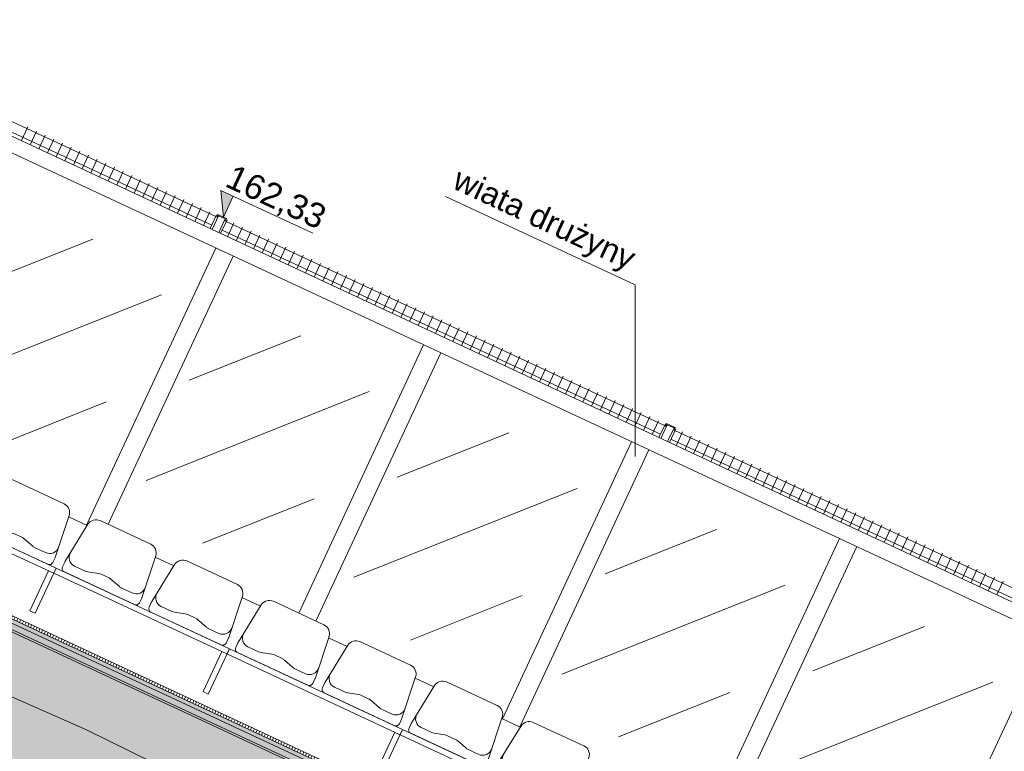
# Model space of a CAD drawing. Header units: millimetres. Extents: x 1962 to 3194, y -795 to -219.
# Tile 90 of 256: x 2291.7 to 2296.85, y -395.77 to -391.94. Entities that reach past the tile are written whole.
import ezdxf

# ---------------------------------------------------------------- set-up
doc = ezdxf.new("R2010")
doc.units = ezdxf.units.MM
doc.layers.get('0').update_dxf_attribs({"lineweight": 5})
doc.layers.get('Defpoints').update_dxf_attribs({"lineweight": 9})
for name, color, linetype, lineweight in [('A_flagi przekrojowe', 92, 'Continuous', 9), ('A_hatch przekroje', 125, 'Continuous', 9), ('A_koty wysokośc.', 53, 'Continuous', 9), ('A_obiekty trybuny', 126, 'Continuous', 9), ('A_ogrodzenie 2_4m', 45, 'Continuous', 9), ('A_przekrojowe', 42, 'Continuous', 9), ('A_widok', 142, 'Continuous', 9)]:
    doc.layers.add(name, color=color, linetype=linetype, lineweight=lineweight)
doc.styles.get("Standard").update_dxf_attribs({"font": 'arial.ttf'})

# ---------------------------------------------------------------- blocks, each defined once
blk = doc.blocks.new('zw$86DC')
at = {"layer": 'A_obiekty trybuny'}
for p, q in [((0.104, 0.7225), (0.396, 0.7225)), ((0.604, 0.7225), (0.896, 0.7225)), ((0.0281, 0.4529), (0.0543, 0.6783)), ((0.4719, 0.4529), (0.4457, 0.6783)), ((0.5281, 0.4529), (0.5543, 0.6783)), ((0.9719, 0.4529), (0.9457, 0.6783)), ((0.2131, 0.468), (0.1589, 0.452)), ((0.2728, 0.47), (0.2272, 0.47)), ((0.3411, 0.452), (0.2869, 0.468)), ((0.7131, 0.468), (0.6589, 0.452)), ((0.7728, 0.47), (0.7272, 0.47)), ((0.8411, 0.452), (0.7869, 0.468)), ((0.0278, 0.42), (0.0278, 0.4471)), ((0.1448, 0.45), (0.0839, 0.45)), ((0.4161, 0.45), (0.3552, 0.45)), ((0.4722, 0.42), (0.4722, 0.4471)), ((0.5278, 0.42), (0.5278, 0.4471)), ((0.6448, 0.45), (0.5839, 0.45)), ((0.9161, 0.45), (0.8552, 0.45)), ((0.9722, 0.42), (0.9722, 0.4471)), ((0, 0.4), (0, 0.37)), ((0, 0.4), (1, 0.4)), ((0, 0.37), (1, 0.37)), ((0.4522, 0.4), (0.0478, 0.4)), ((0.5478, 0.4), (0.9522, 0.4)), ((0.9522, 0.4), (0.5478, 0.4)), ((0.97, 0.37), (0.97, 0.1389)), ((1, 0.4), (1, 0.1389)), ((0.97, 0.1389), (1, 0.1389))]:
    blk.add_line(p, q, dxfattribs=at)
for centre, radius, start, end in [((0.104, 0.6725), 0.05, 90, 173.3757), ((0.396, 0.6725), 0.05, 6.6243, 90), ((0.604, 0.6725), 0.05, 90, 173.3757), ((0.896, 0.6725), 0.05, 6.6243, 90), ((0.0839, 0.5), 0.05, 173.3757, 270), ((0.2272, 0.42), 0.05, 90, 106.3802), ((0.2728, 0.42), 0.05, 73.6198, 90), ((0.4161, 0.5), 0.05, 270, 6.6243), ((0.5839, 0.5), 0.05, 173.3757, 270), ((0.7272, 0.42), 0.05, 90, 106.3802), ((0.7728, 0.42), 0.05, 73.6198, 90), ((0.9161, 0.5), 0.05, 270, 6.6243), ((0.0778, 0.4471), 0.05, 173.3757, 180), ((0.0478, 0.42), 0.02, 180, 270), ((0.1448, 0.5), 0.05, 270, 286.3802), ((0.3552, 0.5), 0.05, 253.6198, 270), ((0.4522, 0.42), 0.02, 270, 360), ((0.4222, 0.4471), 0.05, 0, 6.6243), ((0.5778, 0.4471), 0.05, 173.3757, 180), ((0.5478, 0.42), 0.02, 180, 270), ((0.6448, 0.5), 0.05, 270, 286.3802), ((0.8552, 0.5), 0.05, 253.6198, 270), ((0.9522, 0.42), 0.02, 270, 360), ((0.9222, 0.4471), 0.05, 0, 6.6243)]:
    blk.add_arc(centre, radius, start, end, dxfattribs=at)
at = {"layer": 'Defpoints'}
blk.add_line((1, 0), (0, 0), dxfattribs=at)
blk = doc.blocks.new('zw$CA91')
at = {"layer": 'A_koty wysokośc.'}
h = blk.add_hatch(color=256, dxfattribs=at)
h.dxf.hatch_style = 1
h.paths.add_polyline_path([(-0.448, 0.753), (0, 0), (0, 0.753)])
blk.add_lwpolyline([(2.874, 0.753), (-0.448, 0.753), (0, 0), (0, 0.753)], dxfattribs=at)
blk = doc.blocks.new('zw$607D')
at = {"layer": 'A_hatch przekroje'}
h = blk.add_hatch(dxfattribs=at)
h.set_pattern_fill('LINE', color=256, scale=0.005, angle=114.9782, style=2)
h.set_pattern_definition([(90, (-163.449078, -3.115186), (-0.015875, -1e-15), [])])
h.paths.add_polyline_path([(-24.2693, 0.34), (-24.2692, 0.355), (-54.7694, 0.416), (-95.1692, 0.416), (-125.6693, 0.355), (-125.6693, 0.34), (-95.1693, 0.401), (-54.7693, 0.401)])
h = blk.add_hatch(color=251, dxfattribs=at)
h.dxf.hatch_style = 2
h.paths.add_polyline_path([(-24.2693, 0.34), (-24.2693, 0.32), (-54.7694, 0.381), (-95.1692, 0.381), (-125.6693, 0.32), (-125.6693, 0.34), (-95.1693, 0.401), (-54.7693, 0.401)])
h = blk.add_hatch(dxfattribs=at)
h.set_pattern_fill('CONC', color=256, scale=0.005, angle=324.9782, style=2)
h.set_pattern_definition([(300, (-163.31836, -3.17903), (0.10998523, 0.0635), [0, -0.127]), (300, (-163.35622, -3.20236), (0.10998523, 0.0635), [0, -0.127]), (300, (-163.29493, -3.17137), (0.10998523, 0.0635), [0, -0.127]), (278.1986, (-163.36204, -3.13386), (0.080514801, -0.393455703), [0.01367828, -0.67023767]), (156.8699, (-163.36009, -3.147398), (0.410470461, -0.202955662), [0.00635, -0.62865]), (70.6013, (-163.36593, -3.144904), (-0.342411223, -0.9309261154), [0.01170876, -1.15917332]), (146.5651, (-163.400083, -3.11623), (-0.173485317, 0.04648505), [0.00283985, -0.28114079]), (266.3099, (-163.402453, -3.114664), (0.017014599, -0.283470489), [0.00457911, -0.45332599]), (48.4349, (-163.402748, -3.119233), (0.156470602, 0.236985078), [0.00401612, -0.39759318]), (165, (-163.37044, -3.19297), (-0.10998526, -0.06350002), [0.0053881, -0.17421695]), (300, (-163.37565, -3.19157), (0.17348523, -0.04648523), [0.00762, -0.11938]), (75, (-163.37184, -3.19817), (-0.06350002, 0.10998526), [0.0053881, -0.17421695]), (191.5651, (-163.30767, -3.13913), (0.283470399, 0.017014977), [0.00401612, -0.39759318]), (300, (-163.3116, -3.13994), (0.17348523, -0.04648523), [0.00635, -0.12065]), (83.1301, (-163.30843, -3.145435), (0.0294704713, 0.4569556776), [0.00635, -0.62865]), (153.6901, (-163.340226, -3.080204), (0.236985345, -0.156470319), [0.00457911, -0.45332599]), (281.5651, (-163.34433, -3.078174), (-0.017014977, 0.283470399), [0.00803224, -0.39357706]), (66.8699, (-163.34272, -3.086043), (-0.202955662, -0.410470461), [0.00635, -0.62865]), (300, (-163.32621, -3.11464), (0.10998523, 0.0635), [0, -0.127]), (300, (-163.37195, -3.10145), (0.10998523, 0.0635), [0, -0.127]), (300, (-163.39487, -3.15574), (0.10998523, 0.0635), [0, -0.127]), (300, (-163.34363, -3.16576), (0.10998523, 0.0635), [0, -0.127]), (300, (-163.34334, -3.12306), (0.10998523, 0.0635), [0, -0.127]), (300, (-163.35401, -3.09696), (0.10998523, 0.0635), [0, -0.127]), (300, (-163.3549, -3.11067), (0.10998523, 0.0635), [0, -0.127]), (300, (-163.38383, -3.12151), (0.10998523, 0.0635), [0, -0.127]), (300, (-163.39467, -3.09258), (0.10998523, 0.0635), [0, -0.127]), (300, (-163.36874, -3.07907), (0.10998523, 0.0635), [0, -0.127]), (300, (-163.34645, -3.0618), (0.10998523, 0.0635), [0, -0.127]), (300, (-163.32237, -3.09336), (0.10998523, 0.0635), [0, -0.127]), (300, (-163.304, -3.11501), (0.10998523, 0.0635), [0, -0.127]), (300, (-163.28617, -3.15605), (0.10998523, 0.0635), [0, -0.127]), (300, (-163.33551, -3.14934), (0.10998523, 0.0635), [0, -0.127]), (300, (-163.32206, -3.12691), (0.10998523, 0.0635), [0, -0.127]), (300, (-163.36977, -3.16619), (0.10998523, 0.0635), [0, -0.127]), (300, (-163.39432, -3.13637), (0.10998523, 0.0635), [0, -0.127]), (300, (-163.39947, -3.18333), (0.10998523, 0.0635), [0, -0.127]), (300, (-163.41383, -3.14323), (0.10998523, 0.0635), [0, -0.127]), (300, (-163.43744, -3.10994), (0.10998523, 0.0635), [0, -0.127]), (300, (-163.43532, -3.12631), (0.10998523, 0.0635), [0, -0.127]), (300, (-163.41929, -3.11852), (0.10998523, 0.0635), [0, -0.127]), (300, (-163.39434, -3.20237), (0.10998523, 0.0635), [0, -0.127]), (300, (-163.34163, -3.18953), (0.10998523, 0.0635), [0, -0.127]), (300, (-163.31181, -3.16498), (0.10998523, 0.0635), [0, -0.127]), (300, (-163.42021, -3.16011), (0.10998523, 0.0635), [0, -0.127])])
h.paths.add_polyline_path([(-24.2693, 0.29), (-24.2693, 0.32), (-54.7694, 0.381), (-95.1692, 0.381), (-125.6693, 0.32), (-125.6692, 0.29), (-95.1693, 0.351), (-54.7693, 0.351)])
h = blk.add_hatch(dxfattribs=at)
h.set_pattern_fill('EARTH2', color=256, scale=0.03, angle=69.9782, style=2)
h.set_pattern_definition([(225, (-78.4693, 4.5083), (1e-16, -1.077631), [0.3429, -0.4191]), (225, (-78.2268, 4.2658), (1e-16, -1.077631), [0.3429, -0.4191]), (225, (-78.2861, 4.3251), (1e-16, -1.077631), [0.35052, -0.41148]), (225, (-78.34535, 4.3843), (1e-16, -1.077631), [0.35052, -0.41148]), (225, (-78.4046, 4.4436), (1e-16, -1.077631), [0.35052, -0.41148]), (225, (-78.4046, 4.9824), (1e-16, -1.077631), [0.3429, -0.4191]), (225, (-78.34535, 4.92315), (1e-16, -1.077631), [0.3429, -0.4191]), (225, (-78.2861, 4.8639), (1e-16, -1.077631), [0.3429, -0.4191]), (225, (-78.2268, 4.8046), (1e-16, -1.077631), [0.3429, -0.4191]), (225, (-78.4693, 5.0471), (1e-16, -1.077631), [0.3429, -0.4191]), (315, (-78.98654, 4.5298), (1.077631, 0), [0.3429, -0.4191]), (315, (-78.7387, 4.7777), (1.077631, 0), [0.3429, -0.4191]), (315, (-78.80334, 4.713), (1.077631, 0), [0.3429, -0.4191]), (315, (-78.8626, 4.65374), (1.077631, 0), [0.3429, -0.4191]), (315, (-78.9219, 4.5945), (1.077631, 0), [0.3429, -0.4191]), (315, (-78.3831, 4.5945), (1.077631, 0), [0.35052, -0.41148]), (315, (-78.3238, 4.65374), (1.077631, 0), [0.35052, -0.41148]), (315, (-78.2645, 4.713), (1.077631, 0), [0.35052, -0.41148]), (315, (-78.1999, 4.7777), (1.077631, 0), [0.3429, -0.4191]), (315, (-78.4423, 4.5352), (1.077631, 0), [0.3429, -0.4191])])
h.paths.add_polyline_path([(-131.3806, -0.9503), (-128.5486, -0.9503), (-128.1695, -0.6713), (-127.4013, -0.6606), (-127.1193, -0.9285), (-126.3193, -0.9285), (-125.7914, -0.54), (-24.0282, -0.54), (-23.6193, -0.9285), (-22.8193, -0.9285), (-22.4739, -0.6743), (-5.3893, -1.0103), (-4.8842, -0.5), (-0.6149, -0.5), (-0.12, 0), (-5.9893, 0), (-5.9893, 0.02), (-6.0693, 0.02), (-6.0693, -0.03), (-6.2693, -0.03), (-6.2693, -0.11), (-6.0693, -0.11), (-6.0693, -0.16), (-6.0693, -0.28), (-6.0978, -0.2995), (-6.1093, -0.36), (-5.8893, -0.36), (-5.8893, -0.5003), (-6.2585, -0.5003), (-24.3693, -0.1369), (-24.3693, -0.04), (-24.1093, -0.04), (-24.1093, 0.09), (-24.2093, 0.24), (-24.2093, 0.34), (-24.2693, 0.34), (-24.2693, 0.24), (-24.3693, 0.09), (-24.3693, 0.0473), (-26.8255, -0.004), (-26.8255, -0.264), (-27.0855, -0.264), (-27.0855, -0.004), (-30.3119, 0.0634), (-33.5384, -0.004), (-33.5384, -0.264), (-33.7984, -0.264), (-33.7984, -0.004), (-35.9184, 0.0403), (-38.0384, -0.004), (-38.0384, -0.264), (-38.2984, -0.264), (-38.2984, -0.004), (-40.4184, 0.0403), (-42.5384, -0.004), (-42.5384, -0.264), (-42.7984, -0.264), (-42.7984, -0.004), (-44.9184, 0.0403), (-47.0384, -0.004), (-47.0384, -0.264), (-47.2984, -0.264), (-47.2984, -0.004), (-49.4184, 0.0403), (-51.5384, -0.004), (-51.5384, -0.264), (-51.7984, -0.264), (-51.7984, -0.004), (-53.9184, 0.0403), (-56.0384, -0.004), (-56.0384, -0.264), (-56.2984, -0.264), (-56.2984, -0.004), (-58.4184, 0.0403), (-60.5384, -0.004), (-60.5384, -0.264), (-60.7984, -0.264), (-60.7984, -0.004), (-62.9184, 0.0403), (-65.0384, -0.004), (-65.0384, -0.264), (-65.2984, -0.264), (-65.2984, -0.004), (-67.4184, 0.0403), (-69.5384, -0.004), (-69.5384, -0.264), (-69.7984, -0.264), (-69.7984, -0.004), (-71.9184, 0.0403), (-74.0384, -0.004), (-74.0384, -0.264), (-74.2984, -0.264), (-74.2984, -0.004), (-76.4184, 0.0403), (-78.5384, -0.004), (-78.5384, -0.264), (-78.7984, -0.264), (-78.7984, -0.004), (-80.9184, 0.0403), (-83.0384, -0.004), (-83.0384, -0.264), (-83.2984, -0.264), (-83.2984, -0.004), (-85.4184, 0.0403), (-87.5384, -0.004), (-87.5384, -0.264), (-87.7984, -0.264), (-87.7984, -0.004), (-89.9184, 0.0403), (-92.0384, -0.004), (-92.0384, -0.264), (-92.2984, -0.264), (-92.2984, -0.004), (-94.4184, 0.0403), (-96.5384, -0.004), (-96.5384, -0.264), (-96.7984, -0.264), (-96.7984, -0.004), (-98.9184, 0.0403), (-101.0384, -0.004), (-101.0384, -0.264), (-101.2984, -0.264), (-101.2984, -0.004), (-103.4184, 0.0403), (-105.5384, -0.004), (-105.5384, -0.264), (-105.7984, -0.264), (-105.7984, -0.004), (-107.9184, 0.0403), (-110.0384, -0.004), (-110.0384, -0.264), (-110.2984, -0.264), (-110.2984, -0.004), (-112.4184, 0.0403), (-114.5384, -0.004), (-114.5384, -0.264), (-114.7984, -0.264), (-114.7984, -0.004), (-116.9184, 0.0403), (-119.0384, -0.004), (-119.0384, -0.264), (-119.2984, -0.264), (-119.2984, -0.004), (-121.4184, 0.0403), (-123.5384, -0.004), (-123.5384, -0.264), (-123.7984, -0.264), (-123.7984, -0.004), (-125.5693, 0.033), (-125.5693, 0.09), (-125.6693, 0.24), (-125.6693, 0.34), (-125.7293, 0.34), (-125.7293, 0.24), (-125.8293, 0.09), (-125.8293, 0.0384), (-125.8293, -0.04), (-125.5693, -0.04), (-125.5693, -0.1369), (-128.1493, -0.1829), (-128.1493, -0.08), (-127.9293, -0.08), (-127.9408, -0.0195), (-127.9693, 0), (-127.9693, 0.3), (-128.0493, 0.3), (-128.0493, 0.27), (-132.6493, 0.27)])
h.paths.add_polyline_path([(-128.1493, -0.08), (-128.1093, 0.2), (-128.0493, 0.2), (-128.0493, 0), (-128.0493, -0.0195), (-127.9408, -0.0195), (-127.9293, -0.08)], flags=16)
h = blk.add_hatch(dxfattribs=at)
h.set_pattern_fill('CONCRE', color=256, scale=0.008, angle=245.0218, style=2)
h.set_pattern_definition([(220.0436, (-78.46928, 3.991), (-0.0248279, -0.28629365), [0.0254, -0.1778]), (310.0436, (-78.46928, 3.991), (0.28629365, -0.0248279), [0.0254, -0.1778]), (355.0436, (-78.48872, 3.97466), (0.15556077, 0.1307329), [0.035921, -0.2514472]), (220.0436, (-78.41518, 3.88716), (-0.0248279, -0.28629365), [0.0254, -0.1778]), (265.0436, (-78.43308, 3.88871), (0.1307329, -0.15556077), [0.0179605, -0.2694077]), (355.0436, (-78.43308, 3.88871), (0.15556077, 0.1307329), [0.0179605, -0.2694077]), (220.0436, (-78.44084, 3.79924), (-0.0248279, -0.28629365), [0.035921, -0.167279]), (265.0436, (-78.44084, 3.79924), (0.1307329, -0.15556077), [0.0254, -0.2619682]), (355.0436, (-78.46834, 3.77613), (0.15556077, 0.1307329), [0.0254, -0.2619682]), (310.0436, (-78.54354, 3.86223), (0.28629365, -0.0248279), [0.0254, -0.1778]), (265.0436, (-78.54354, 3.86223), (0.1307329, -0.15556077), [0.0179605, -0.2694077]), (355.0436, (-78.5451, 3.84434), (0.15556077, 0.1307329), [0.0179605, -0.2694077]), (220.0436, (-78.45604, 3.93577), (-0.0248279, -0.28629365), [0.0127, -0.17018]), (220.0436, (-78.54003, 3.79883), (-0.0248279, -0.28629365), [0.0127, -0.17018]), (310.0436, (-78.47507, 3.82024), (0.28629365, -0.0248279), [0.0127, -0.17018]), (355.0436, (-78.56805, 3.8914), (0.15556077, 0.1307329), [0.0179605, -0.2694077]), (355.0436, (-78.41012, 3.84165), (0.15556077, 0.1307329), [0.0179605, -0.2694077]), (265.0436, (-78.4993, 3.87868), (0.1307329, -0.15556077), [0.0179605, -0.2694077]), (310.0436, (-78.5064, 3.92662), (0.28629365, -0.0248279), [0.003175, -0.200025]), (310.0436, (-78.45855, 3.85486), (0.28629365, -0.0248279), [0.003175, -0.200025]), (310.0436, (-78.509, 3.76684), (0.28629365, -0.0248279), [0.003175, -0.200025]), (310.0436, (-78.58088, 3.84744), (0.28629365, -0.0248279), [0.003175, -0.200025])])
h.paths.add_polyline_path([(-125.6693, 0.24), (-125.6693, 0.29), (-95.1693, 0.351), (-54.7693, 0.351), (-24.2693, 0.29), (-24.2693, 0.24), (-24.3693, 0.09), (-24.3693, 0.0473), (-26.8255, -0.004), (-26.8255, -0.264), (-27.0855, -0.264), (-27.0855, -0.004), (-30.3119, 0.0634), (-33.5384, -0.004), (-33.5384, -0.264), (-33.7984, -0.264), (-33.7984, -0.004), (-35.9184, 0.0403), (-38.0384, -0.004), (-38.0384, -0.264), (-38.2984, -0.264), (-38.2984, -0.004), (-40.4184, 0.0403), (-42.5384, -0.004), (-42.5384, -0.264), (-42.7984, -0.264), (-42.7984, -0.004), (-44.9184, 0.0403), (-47.0384, -0.004), (-47.0384, -0.264), (-47.2984, -0.264), (-47.2984, -0.004), (-49.4184, 0.0403), (-51.5384, -0.004), (-51.5384, -0.264), (-51.7984, -0.264), (-51.7984, -0.004), (-53.9184, 0.0403), (-56.0384, -0.004), (-56.0384, -0.264), (-56.2984, -0.264), (-56.2984, -0.004), (-58.4184, 0.0403), (-60.5384, -0.004), (-60.5384, -0.264), (-60.7984, -0.264), (-60.7984, -0.004), (-62.9184, 0.0403), (-65.0384, -0.004), (-65.0384, -0.264), (-65.2984, -0.264), (-65.2984, -0.004), (-67.4184, 0.0403), (-69.5384, -0.004), (-69.5384, -0.264), (-69.7984, -0.264), (-69.7984, -0.004), (-71.9184, 0.0403), (-74.0384, -0.004), (-74.0384, -0.264), (-74.2984, -0.264), (-74.2984, -0.004), (-76.4184, 0.0403), (-78.5384, -0.004), (-78.5384, -0.264), (-78.7984, -0.264), (-78.7984, -0.004), (-80.9184, 0.0403), (-83.0384, -0.004), (-83.0384, -0.264), (-83.2984, -0.264), (-83.2984, -0.004), (-85.4184, 0.0403), (-87.5384, -0.004), (-87.5384, -0.264), (-87.7984, -0.264), (-87.7984, -0.004), (-89.9184, 0.0403), (-92.0384, -0.004), (-92.0384, -0.264), (-92.2984, -0.264), (-92.2984, -0.004), (-94.4184, 0.0403), (-96.5384, -0.004), (-96.5384, -0.264), (-96.7984, -0.264), (-96.7984, -0.004), (-98.9184, 0.0403), (-101.0384, -0.004), (-101.0384, -0.264), (-101.2984, -0.264), (-101.2984, -0.004), (-103.4184, 0.0403), (-105.5384, -0.004), (-105.5384, -0.264), (-105.7984, -0.264), (-105.7984, -0.004), (-107.9184, 0.0403), (-110.0384, -0.004), (-110.0384, -0.264), (-110.2984, -0.264), (-110.2984, -0.004), (-112.4184, 0.0403), (-114.5384, -0.004), (-114.5384, -0.264), (-114.7984, -0.264), (-114.7984, -0.004), (-116.9184, 0.0403), (-119.0384, -0.004), (-119.0384, -0.264), (-119.2984, -0.264), (-119.2984, -0.004), (-121.4184, 0.0403), (-123.5384, -0.004), (-123.5384, -0.264), (-123.7984, -0.264), (-123.7984, -0.004), (-125.5693, 0.033), (-125.5693, 0.09)])
h.paths.add_polyline_path([(-65.0958, -0.1002, 1), (-65.2409, -0.1678, 1)], flags=16)
edge = h.paths.add_edge_path()
edge.add_arc((-26.9555, -0.134), 0.08, 24.9782, 384.9782)
edge = h.paths.add_edge_path()
edge.add_arc((-33.6684, -0.134), 0.08, 24.9782, 384.9782)
edge = h.paths.add_edge_path()
edge.add_arc((-38.1684, -0.134), 0.08, 24.9782, 384.9782)
edge = h.paths.add_edge_path()
edge.add_arc((-42.6684, -0.134), 0.08, 24.9782, 384.9782)
edge = h.paths.add_edge_path()
edge.add_arc((-47.1684, -0.134), 0.08, 24.9782, 384.9782)
edge = h.paths.add_edge_path()
edge.add_arc((-51.6684, -0.134), 0.08, 24.9782, 384.9782)
edge = h.paths.add_edge_path()
edge.add_arc((-56.1684, -0.134), 0.08, 24.9782, 384.9782)
edge = h.paths.add_edge_path()
edge.add_arc((-60.6684, -0.134), 0.08, 24.9782, 384.9782)
edge = h.paths.add_edge_path()
edge.add_arc((-65.1684, -0.134), 0.08, 24.9782, 384.9782)
edge = h.paths.add_edge_path()
edge.add_arc((-69.6684, -0.134), 0.08, 24.9782, 384.9782)
edge = h.paths.add_edge_path()
edge.add_arc((-74.1684, -0.134), 0.08, 24.9782, 384.9782)
edge = h.paths.add_edge_path()
edge.add_arc((-78.6684, -0.134), 0.08, 24.9782, 384.9782)
edge = h.paths.add_edge_path()
edge.add_arc((-83.1684, -0.134), 0.08, 24.9782, 384.9782)
edge = h.paths.add_edge_path()
edge.add_arc((-87.6684, -0.134), 0.08, 24.9782, 384.9782)
edge = h.paths.add_edge_path()
edge.add_arc((-92.1684, -0.134), 0.08, 24.9782, 384.9782)
edge = h.paths.add_edge_path()
edge.add_arc((-96.6684, -0.134), 0.08, 24.9782, 384.9782)
edge = h.paths.add_edge_path()
edge.add_arc((-101.1684, -0.134), 0.08, 24.9782, 384.9782)
edge = h.paths.add_edge_path()
edge.add_arc((-105.6684, -0.134), 0.08, 24.9782, 384.9782)
edge = h.paths.add_edge_path()
edge.add_arc((-110.1684, -0.134), 0.08, 24.9782, 384.9782)
edge = h.paths.add_edge_path()
edge.add_arc((-114.6684, -0.134), 0.08, 24.9782, 384.9782)
edge = h.paths.add_edge_path()
edge.add_arc((-119.1684, -0.134), 0.08, 24.9782, 384.9782)
edge = h.paths.add_edge_path()
edge.add_arc((-123.6684, -0.134), 0.08, 24.9782, 384.9782)
at = {"layer": 'A_flagi przekrojowe'}
blk.add_lwpolyline([(-83.4197, 2.5482), (-83.7985, 3.3634), (-84.8944, 3.3634)], dxfattribs=at)
at = {"layer": 'A_hatch przekroje'}
blk.add_line((-95.1692, 0.416), (-54.7694, 0.416), dxfattribs=at)
at = {"layer": 'A_obiekty trybuny'}
for p, q in [((-86.4715, 2.3822), (-86.9027, 1.925)), ((-85.2715, 2.3822), (-85.7027, 1.925)), ((-84.0715, 2.3822), (-84.5027, 1.925)), ((-82.8715, 2.3822), (-83.3027, 1.925)), ((-81.6715, 2.3822), (-82.1027, 1.925)), ((-86.0236, 2.2691), (-86.886, 1.3546)), ((-84.8236, 2.2691), (-85.686, 1.3546)), ((-83.6236, 2.2691), (-84.486, 1.3546)), ((-82.4236, 2.2691), (-83.286, 1.3546)), ((-81.2236, 2.2691), (-82.086, 1.3546)), ((-86.0483, 1.6388), (-86.4795, 1.1815)), ((-84.8483, 1.6388), (-85.2795, 1.1815)), ((-83.6483, 1.6388), (-84.0795, 1.1815)), ((-82.4483, 1.6388), (-82.8795, 1.1815))]:
    blk.add_line(p, q, dxfattribs=at)
at = {"layer": 'A_ogrodzenie 2_4m'}
for p, q in [((-88.4682, 2.76), (-85.9382, 2.76)), ((-87.0282, 2.691), (-87.0282, 2.77)), ((-86.9782, 2.691), (-86.9782, 2.77)), ((-86.9282, 2.691), (-86.9282, 2.77)), ((-86.8782, 2.691), (-86.8782, 2.77)), ((-86.8282, 2.691), (-86.8282, 2.77)), ((-86.7782, 2.691), (-86.7782, 2.77)), ((-86.7282, 2.691), (-86.7282, 2.77)), ((-86.6782, 2.691), (-86.6782, 2.77)), ((-86.6282, 2.691), (-86.6282, 2.77)), ((-86.5782, 2.691), (-86.5782, 2.77)), ((-86.5282, 2.691), (-86.5282, 2.77)), ((-86.4782, 2.691), (-86.4782, 2.77)), ((-86.4282, 2.691), (-86.4282, 2.77)), ((-86.3782, 2.691), (-86.3782, 2.77)), ((-86.3282, 2.691), (-86.3282, 2.77)), ((-86.2782, 2.691), (-86.2782, 2.77)), ((-86.2282, 2.691), (-86.2282, 2.77)), ((-86.1782, 2.691), (-86.1782, 2.77)), ((-86.1282, 2.691), (-86.1282, 2.77)), ((-86.0782, 2.691), (-86.0782, 2.77)), ((-86.0282, 2.691), (-86.0282, 2.77)), ((-85.9782, 2.691), (-85.9782, 2.77)), ((-85.9382, 2.691), (-85.9382, 2.77)), ((-85.8782, 2.691), (-85.8782, 2.77)), ((-85.8782, 2.76), (-83.3482, 2.76)), ((-85.8382, 2.691), (-85.8382, 2.77)), ((-85.7882, 2.691), (-85.7882, 2.77)), ((-85.7382, 2.691), (-85.7382, 2.77)), ((-85.6882, 2.691), (-85.6882, 2.77)), ((-85.6382, 2.691), (-85.6382, 2.77)), ((-85.5882, 2.691), (-85.5882, 2.77)), ((-85.5382, 2.691), (-85.5382, 2.77)), ((-85.4882, 2.691), (-85.4882, 2.77)), ((-85.4382, 2.691), (-85.4382, 2.77)), ((-85.3882, 2.691), (-85.3882, 2.77)), ((-85.3382, 2.691), (-85.3382, 2.77)), ((-85.2882, 2.691), (-85.2882, 2.77)), ((-85.2382, 2.691), (-85.2382, 2.77)), ((-85.1882, 2.691), (-85.1882, 2.77)), ((-85.1382, 2.691), (-85.1382, 2.77)), ((-85.0882, 2.691), (-85.0882, 2.77)), ((-85.0382, 2.691), (-85.0382, 2.77)), ((-84.9882, 2.691), (-84.9882, 2.77)), ((-84.9382, 2.691), (-84.9382, 2.77)), ((-84.8882, 2.691), (-84.8882, 2.77)), ((-84.8382, 2.691), (-84.8382, 2.77)), ((-84.7882, 2.691), (-84.7882, 2.77)), ((-84.7382, 2.691), (-84.7382, 2.77)), ((-84.6882, 2.691), (-84.6882, 2.77)), ((-84.6382, 2.691), (-84.6382, 2.77)), ((-84.5882, 2.691), (-84.5882, 2.77)), ((-84.5382, 2.691), (-84.5382, 2.77)), ((-84.4882, 2.691), (-84.4882, 2.77)), ((-84.4382, 2.691), (-84.4382, 2.77)), ((-84.3882, 2.691), (-84.3882, 2.77)), ((-84.3382, 2.691), (-84.3382, 2.77)), ((-84.2882, 2.691), (-84.2882, 2.77)), ((-84.2382, 2.691), (-84.2382, 2.77)), ((-84.1882, 2.691), (-84.1882, 2.77)), ((-84.1382, 2.691), (-84.1382, 2.77)), ((-84.0882, 2.691), (-84.0882, 2.77)), ((-84.0382, 2.691), (-84.0382, 2.77)), ((-83.9882, 2.691), (-83.9882, 2.77)), ((-83.9382, 2.691), (-83.9382, 2.77)), ((-83.8882, 2.691), (-83.8882, 2.77)), ((-83.8382, 2.691), (-83.8382, 2.77)), ((-83.7882, 2.691), (-83.7882, 2.77)), ((-83.7382, 2.691), (-83.7382, 2.77)), ((-83.6882, 2.691), (-83.6882, 2.77)), ((-83.6382, 2.691), (-83.6382, 2.77)), ((-83.5882, 2.691), (-83.5882, 2.77)), ((-83.5382, 2.691), (-83.5382, 2.77)), ((-83.4882, 2.691), (-83.4882, 2.77)), ((-83.4382, 2.691), (-83.4382, 2.77)), ((-83.3882, 2.691), (-83.3882, 2.77)), ((-83.3482, 2.691), (-83.3482, 2.77)), ((-83.2882, 2.691), (-83.2882, 2.77)), ((-83.2882, 2.76), (-80.7582, 2.76)), ((-83.2482, 2.691), (-83.2482, 2.77)), ((-83.1982, 2.691), (-83.1982, 2.77)), ((-83.1482, 2.691), (-83.1482, 2.77)), ((-83.0982, 2.691), (-83.0982, 2.77)), ((-83.0482, 2.691), (-83.0482, 2.77)), ((-82.9982, 2.691), (-82.9982, 2.77)), ((-82.9482, 2.691), (-82.9482, 2.77)), ((-82.8982, 2.691), (-82.8982, 2.77)), ((-82.8482, 2.691), (-82.8482, 2.77)), ((-82.7982, 2.691), (-82.7982, 2.77)), ((-82.7482, 2.691), (-82.7482, 2.77)), ((-82.6982, 2.691), (-82.6982, 2.77)), ((-82.6482, 2.691), (-82.6482, 2.77)), ((-82.5982, 2.691), (-82.5982, 2.77)), ((-82.5482, 2.691), (-82.5482, 2.77)), ((-82.4982, 2.691), (-82.4982, 2.77)), ((-82.4482, 2.691), (-82.4482, 2.77)), ((-82.3982, 2.691), (-82.3982, 2.77)), ((-82.3482, 2.691), (-82.3482, 2.77)), ((-82.2982, 2.691), (-82.2982, 2.77)), ((-82.2482, 2.691), (-82.2482, 2.77)), ((-82.1982, 2.691), (-82.1982, 2.77)), ((-82.1482, 2.691), (-82.1482, 2.77)), ((-82.0982, 2.691), (-82.0982, 2.77)), ((-82.0482, 2.691), (-82.0482, 2.77)), ((-81.9982, 2.691), (-81.9982, 2.77)), ((-81.9482, 2.691), (-81.9482, 2.77)), ((-81.8982, 2.691), (-81.8982, 2.77)), ((-81.8482, 2.691), (-81.8482, 2.77)), ((-81.7982, 2.691), (-81.7982, 2.77)), ((-81.7482, 2.691), (-81.7482, 2.77)), ((-81.6982, 2.691), (-81.6982, 2.77)), ((-81.6482, 2.691), (-81.6482, 2.77)), ((-81.5982, 2.691), (-81.5982, 2.77)), ((-81.5482, 2.691), (-81.5482, 2.77)), ((-81.4982, 2.691), (-81.4982, 2.77)), ((-81.4482, 2.691), (-81.4482, 2.77)), ((-81.3982, 2.691), (-81.3982, 2.77)), ((-88.4682, 2.71), (-85.9382, 2.71)), ((-85.8782, 2.71), (-83.3482, 2.71)), ((-83.2882, 2.71), (-80.7582, 2.71))]:
    blk.add_line(p, q, dxfattribs=at)
for points in [[(-85.8832, 2.76), (-85.8882, 2.76), (-85.8882, 2.77), (-85.9282, 2.77), (-85.9282, 2.76), (-85.9332, 2.76), (-85.9332, 2.775), (-85.8832, 2.775)], [(-83.2932, 2.76), (-83.2982, 2.76), (-83.2982, 2.77), (-83.3382, 2.77), (-83.3382, 2.76), (-83.3432, 2.76), (-83.3432, 2.775), (-83.2932, 2.775)]]:
    blk.add_lwpolyline(points, close=True, dxfattribs=at)
for points in [[(-85.8882, 2.691), (-85.8882, 2.77), (-85.9282, 2.77), (-85.9282, 2.691)], [(-83.2982, 2.691), (-83.2982, 2.77), (-83.3382, 2.77), (-83.3382, 2.691)]]:
    blk.add_lwpolyline(points, dxfattribs=at)
at = {"layer": 'A_przekrojowe'}
for p, q in [((-95.1693, 0.401), (-54.7693, 0.401)), ((-95.1692, 0.381), (-54.7694, 0.381)), ((-95.1693, 0.351), (-54.7693, 0.351)), ((-87.5384, -0.004), (-85.4184, 0.0403)), ((-83.2984, -0.004), (-85.4184, 0.0403))]:
    blk.add_line(p, q, dxfattribs=at)
at = {"layer": 'A_widok'}
for p, q in [((-87.1693, 2.691), (-79.6693, 2.691)), ((-87.1693, 2.611), (-79.6693, 2.611)), ((-85.8693, 1.011), (-85.8693, 2.611)), ((-85.7693, 1.0625), (-85.7693, 2.611)), ((-84.6693, 1.0625), (-84.6693, 2.611)), ((-84.5693, 1.0625), (-84.5693, 2.611)), ((-83.4693, 1.011), (-83.4693, 2.611)), ((-83.3693, 1.011), (-83.3693, 2.611)), ((-82.2693, 1.0625), (-82.2693, 2.611)), ((-82.1693, 1.0625), (-82.1693, 2.611)), ((-81.0693, 1.0625), (-81.0693, 2.611)), ((-85.8658, 1.011), (-85.9727, 1.011)), ((-85.3658, 1.011), (-85.4727, 1.011)), ((-84.8658, 1.011), (-84.9727, 1.011)), ((-84.3658, 1.011), (-84.4727, 1.011)), ((-83.8658, 1.011), (-83.9727, 1.011)), ((-83.3658, 1.011), (-83.4727, 1.011))]:
    blk.add_line(p, q, dxfattribs=at)
at = {"layer": 'A_koty wysokośc.', "xscale": 0.16, "yscale": 0.16, "zscale": 0.16}
blk.add_blockref('zw$CA91', (-85.9007, 2.775), dxfattribs=at)
at = {"layer": 'A_obiekty trybuny'}
for p in [(-86.9193, 0.34), (-85.9193, 0.34), (-84.9193, 0.34), (-83.9193, 0.34)]:
    blk.add_blockref('zw$86DC', p, dxfattribs=at)
at = {"layer": 'A_flagi przekrojowe', "insert": (-84.887, 3.5373), "char_height": 0.12, "width": 1.56031, "attachment_point": 1}
blk.add_mtext('wiata drużyny', dxfattribs=at)
at = {"layer": 'A_koty wysokośc.', "insert": (-85.9689, 2.9762), "char_height": 0.128, "width": 0.825285, "attachment_point": 4}
blk.add_mtext('162,33', dxfattribs=at)

msp = doc.modelspace()

# ---------------------------------------------------------------- block references
at = {"rotation": 335.0218058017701}
msp.add_blockref('zw$607D', (2369.4566, -431.759), dxfattribs=at)

doc.saveas('drawing.dxf')
